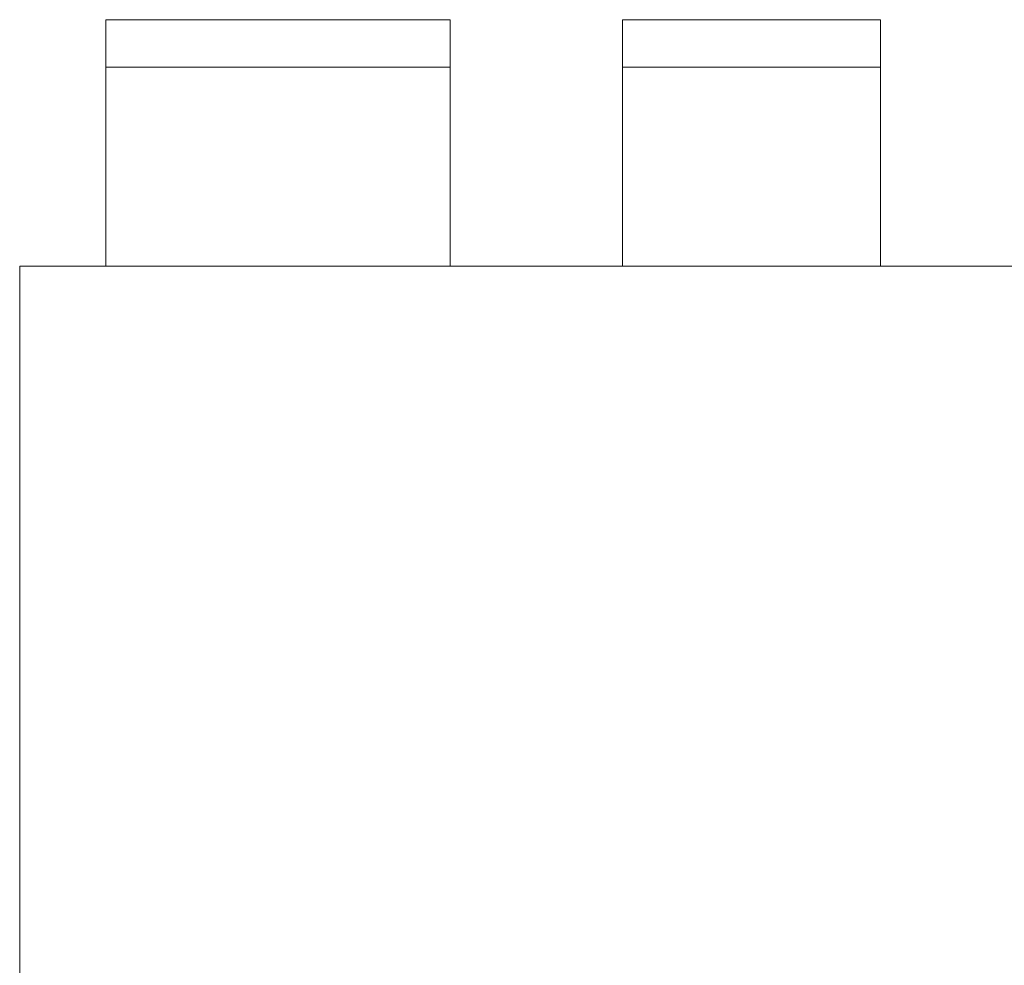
# Model space of a CAD drawing. Header units: millimetres. Extents: x 53645 to 137188, y 78097 to 135542.
# Tile 235 of 256: x 113692 to 114836, y 128631 to 129730. Entities that reach past the tile are written whole.
import ezdxf

# ---------------------------------------------------------------- set-up
doc = ezdxf.new("R2010")
doc.units = ezdxf.units.MM
doc.layers.add('furniture', color=36, linetype='Continuous', lineweight=0)

msp = doc.modelspace()

# ---------------------------------------------------------------- linework, layer by layer
at = {"layer": 'furniture'}
for points in [[(113792.5, 129443.4), (113792.5, 129729.8), (114192.5, 129729.8), (114192.5, 129443.4)], [(114392.5, 129443.4), (114392.5, 129729.8), (114692.5, 129729.8), (114692.5, 129443.4)], [(113792.5, 129674.8), (114192.5, 129674.8)], [(114392.5, 129674.8), (114692.5, 129674.8)]]:
    msp.add_lwpolyline(points, dxfattribs=at)
msp.add_lwpolyline([(113692.3, 129443.4), (113692.3, 128568.4), (115392.8, 128568.4), (115392.8, 129443.4)], close=True, dxfattribs=at)

doc.saveas('drawing.dxf')
